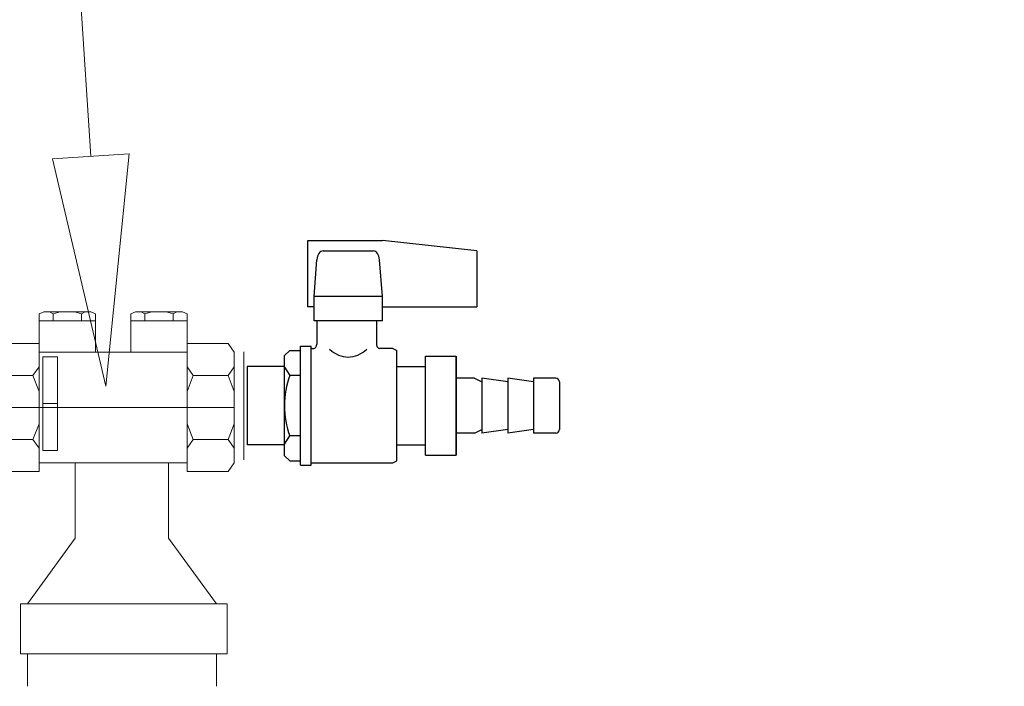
# Model space of a CAD drawing. Header units: centimetres. Extents: x -122 to 72759, y 3298 to 43172.
# Tile 202 of 243: x 31583 to 31610, y 17256 to 17274. Entities that reach past the tile are written whole.
import ezdxf
from ezdxf import colors
from ezdxf.entities.mleader import LeaderData, LeaderLine
from ezdxf.enums import TextEntityAlignment as Align
from ezdxf.math import Vec2, Vec3

# ---------------------------------------------------------------- set-up
doc = ezdxf.new("R2010")
doc.units = ezdxf.units.CM
doc.header["$MEASUREMENT"] = 0
doc.layers.get('0').update_dxf_attribs({"lineweight": 5})
doc.layers.add('IS_Text_Odbiornikow_Therm', color=7, linetype='Continuous', lineweight=5)
doc.layers.add('San_urządzenia', color=158, linetype='Continuous', lineweight=25)
doc.styles.add('CP_ATTR', font='ROMANS.SHX')
doc.styles.add('IS_KS_wewn_opis', font='ARIALN.TTF', dxfattribs={"width": 0.8, "height": 18})

# ---------------------------------------------------------------- blocks, each defined once
blk = doc.blocks.new('G$C2113ECFC')
for p, q in [((1.741, 2.697), (1.741, 4.502)), ((1.741, 4.502), (3.771, 4.502)), ((6.341, 4.22), (3.771, 4.502)), ((2.157, 4.22), (3.525, 4.22)), ((6.341, 4.22), (6.341, 2.697)), ((1.912, 2.979), (1.989, 3.974)), ((3.771, 2.979), (3.694, 3.974)), ((3.771, 2.979), (1.912, 2.979)), ((1.912, 2.316), (1.912, 2.979)), ((3.771, 2.316), (3.771, 2.979)), ((1.912, 2.697), (1.741, 2.697)), ((3.771, 2.697), (6.341, 2.697)), ((3.771, 2.316), (1.912, 2.316)), ((1.987, 2.316), (1.987, 1.677)), ((3.61, 2.316), (3.61, 1.677)), ((1.546, -1.617), (1.546, 1.621)), ((1.546, 1.621), (1.837, 1.621)), ((1.837, -1.617), (1.837, 1.621)), ((1.109, 1.367), (1.253, 1.502)), ((1.109, -1.362), (1.109, 1.367)), ((1.253, 1.502), (1.546, 1.502)), ((1.837, 1.559), (1.902, 1.559)), ((4.054, 1.559), (3.695, 1.559)), ((4.054, 1.559), (4.169, 1.502)), ((4.169, -1.498), (4.169, 1.502)), ((4.943, -1.343), (4.943, 1.347)), ((4.943, 1.347), (5.78, 1.347)), ((5.78, -1.343), (5.78, 1.347)), ((5.78, 1.347), (5.78, -1.343)), ((0.911, 1.067), (0.091, 1.067)), ((0.091, 1.067), (0.091, -1.063)), ((1.109, 1.067), (0.911, 1.067)), ((1.109, 1.048), (1.253, 0.827)), ((1.546, 0.827), (1.253, 0.827)), ((4.169, 1.067), (4.943, 1.067)), ((6.282, 0.752), (5.78, 0.752)), ((6.282, 0.752), (6.482, 0.652)), ((7.185, 0.652), (6.482, 0.752)), ((6.482, 0.752), (6.482, -0.748)), ((7.888, 0.652), (7.185, 0.752)), ((7.185, 0.752), (7.185, -0.748)), ((8.491, 0.752), (7.888, 0.752)), ((7.888, 0.752), (7.888, -0.748)), ((8.591, 0.652), (8.591, -0.648)), ((6.282, -0.748), (5.78, -0.748)), ((6.282, -0.748), (6.482, -0.648)), ((7.185, -0.648), (6.482, -0.748)), ((7.888, -0.648), (7.185, -0.748)), ((8.491, -0.748), (7.888, -0.748)), ((0.911, -1.063), (0.091, -1.063)), ((1.109, -1.063), (0.911, -1.063)), ((1.109, -1.043), (1.253, -0.822)), ((1.546, -0.822), (1.253, -0.822)), ((4.169, -1.063), (4.943, -1.063)), ((1.109, -1.362), (1.253, -1.498)), ((1.253, -1.498), (1.546, -1.498)), ((1.837, -1.554), (4.054, -1.554)), ((4.054, -1.554), (4.169, -1.498)), ((4.943, -1.343), (5.78, -1.343)), ((1.546, -1.617), (1.837, -1.617))]:
    blk.add_line(p, q)
for centre, major_axis, ratio, start_param, end_param in [((2.157, 3.938), (0, 0.282), 0.603731, 0, 1.443272), ((3.525, 3.938), (0, 0.282), 0.603731, -1.443272, 0), ((1.902, 1.677), (0, 0.118), 0.720857, 3.141593, 4.712389), ((3.695, 1.677), (0, 0.118), 0.720857, 1.570796, 3.141593), ((2.841, 2.584), (0, 1.258), 0.720857, 2.550148, 3.141593), ((2.841, 2.584), (0, 1.258), 0.720857, 3.141593, 3.733038), ((2.845, -0.003), (0, 2.079), 0.835296, 1.159975, 1.568122), ((8.491, 0.652), (-0.1, 0), 0.995833, -3.141593, -1.570796), ((2.845, 0.008), (0, 2.079), 0.835296, 1.57347, 1.981618), ((8.491, -0.648), (-0.1, 0), 0.995833, 1.570796, 3.141593)]:
    blk.add_ellipse(centre, major_axis=major_axis, ratio=ratio, start_param=start_param, end_param=end_param)
at = {"linetype": 'ByBlock', "style": 'CP_ATTR', "flags": 9}
for tag, p in [('OTHER', (0, 0)), ('WEIGHT', (0, 0)), ('VOLTAGE', (0, 0)), ('POWER', (0, 0)), ('FLOW', (0, 0)), ('TEMPERATURE', (0, 0)), ('PN', (0, 0)), ('CHARACTER', (0, 0)), ('ORDER-NO', (0, 0)), ('PRODUCT-TYPE', (0, 0)), ('ARTICLE', (0, 0)), ('PRODUCER', (0, 0)), ('NUMBER', (0, 0)), ('GROUP', (0, 0)), ('NAME', (0, 0)), ('DN', (0.001, 0))]:
    blk.add_attdef(tag, text='', height=0.00005, dxfattribs=at).set_placement(p, align=Align.MIDDLE_LEFT)
blk = doc.blocks.new('G$C47674F1A')
for p, q in [((-8.648, 4.35), (-8.862, 4.246)), ((-8.862, 3.936), (-8.862, 4.246)), ((-8.648, 4.35), (-6.511, 4.35)), ((-8.393, 4.35), (-8.221, 4.253)), ((-8.221, 4.253), (-7.904, 4.35)), ((-8.221, 3.936), (-8.221, 4.253)), ((-6.938, 4.253), (-7.255, 4.35)), ((-6.766, 4.35), (-6.938, 4.253)), ((-6.938, 3.936), (-6.938, 4.253)), ((-6.511, 4.35), (-6.297, 4.246)), ((-6.297, 3.936), (-6.297, 4.246)), ((-4.489, 4.35), (-4.703, 4.246)), ((-4.703, 3.936), (-4.703, 4.246)), ((-2.352, 4.35), (-4.489, 4.35)), ((-4.234, 4.35), (-4.062, 4.253)), ((-4.062, 4.253), (-3.745, 4.35)), ((-4.062, 3.936), (-4.062, 4.253)), ((-2.779, 4.253), (-3.096, 4.35)), ((-2.607, 4.35), (-2.779, 4.253)), ((-2.779, 3.936), (-2.779, 4.253)), ((-2.352, 4.35), (-2.138, 4.246)), ((-2.138, 3.936), (-2.138, 4.246)), ((-8.862, 2.9), (-8.862, 3.936)), ((-8.862, 3.936), (-6.297, 3.936)), ((-6.297, 3.936), (-6.297, 2.511)), ((-2.138, 3.936), (-4.703, 3.936)), ((-4.703, 3.936), (-4.703, 2.511)), ((-2.138, 2.9), (-2.138, 3.936)), ((-11, 2.511), (-10.724, 2.9)), ((-10.724, 2.9), (-8.862, 2.9)), ((-8.862, 2.511), (-8.862, 2.9)), ((-0.276, 2.9), (-2.138, 2.9)), ((-2.138, 2.511), (-2.138, 2.9)), ((0, 2.511), (-0.276, 2.9)), ((-11, -2.511), (-11, 2.527)), ((-11, 2.511), (-11, -2.511)), ((-8.862, 2.511), (-8.862, -2.9)), ((-2.138, 2.511), (-8.862, 2.511)), ((-8.695, -1.945), (-8.695, 2.295)), ((-8.695, 2.295), (-8.028, 2.295)), ((-8.028, 2.295), (-8.028, -1.945)), ((-2.138, 2.511), (-2.138, -2.9)), ((0, 2.511), (0, -2.511)), ((0.433, -2.378), (0.433, 2.534)), ((-11, 1.839), (-10.724, 1.45)), ((-8.862, 1.839), (-9.138, 1.45)), ((-2.138, 1.839), (-1.862, 1.45)), ((0, 1.839), (-0.276, 1.45)), ((-10.724, 1.45), (-11, 0.734)), ((-9.138, 1.45), (-10.724, 1.45)), ((-9.138, 1.45), (-8.862, 0.734)), ((-1.862, 1.45), (-2.138, 0.734)), ((-1.862, 1.45), (-0.276, 1.45)), ((-0.276, 1.45), (0, 0.734)), ((-11, 0), (0, 0)), ((-8.028, 0.175), (-8.695, 0.175)), ((-10.724, -1.45), (-11, -0.734)), ((-9.138, -1.45), (-8.862, -0.734)), ((-1.862, -1.45), (-2.138, -0.734)), ((-0.276, -1.45), (0, -0.734)), ((-11, -1.839), (-10.724, -1.45)), ((-9.138, -1.45), (-10.724, -1.45)), ((-8.862, -1.839), (-9.138, -1.45)), ((-2.138, -1.839), (-1.862, -1.45)), ((-1.862, -1.45), (-0.276, -1.45)), ((0, -1.839), (-0.276, -1.45)), ((-8.028, -1.945), (-8.695, -1.945)), ((-11, -2.511), (-10.724, -2.9)), ((-8.862, -2.511), (-2.138, -2.511)), ((0, -2.511), (-0.276, -2.9)), ((-10.724, -2.9), (-8.862, -2.9)), ((-0.276, -2.9), (-2.138, -2.9))]:
    blk.add_line(p, q)
at = {"linetype": 'ByBlock', "style": 'CP_ATTR', "text_generation_flag": 4, "flags": 9}
for tag in ['NAME', 'GROUP', 'NUMBER', 'PRODUCER', 'ARTICLE', 'PRODUCT-TYPE', 'ORDER-NO', 'CHARACTER', 'DN', 'PN', 'TEMPERATURE', 'FLOW', 'POWER', 'VOLTAGE', 'WEIGHT', 'OTHER']:
    blk.add_attdef(tag, text='', height=0.000005, dxfattribs=at).set_placement((-11.009, 0.003), align=Align.MIDDLE_LEFT)
at = {"style": 'CP_ATTR', "flags": 9}
for tag in ['NAME', 'PRODUCER', 'PRODUCT-TYPE', 'ARTICLE', 'FLOW', 'NUMBER', 'SYSTEM', 'FORM', 'SIZE', 'CHARACTER', 'ORDER-NO', 'GROUP', 'OTHER']:
    blk.add_attdef(tag, (-8.028, 0.175), '', height=0.00001, rotation=180, dxfattribs=at)
at = {"linetype": 'ByBlock', "style": 'CP_ATTR', "flags": 9}
for tag in ['OTHER', 'WEIGHT', 'VOLTAGE', 'POWER', 'FLOW', 'TEMPERATURE', 'PN', 'DN', 'CHARACTER', 'ORDER-NO', 'PRODUCT-TYPE', 'ARTICLE', 'PRODUCER', 'NUMBER', 'GROUP', 'NAME']:
    blk.add_attdef(tag, text='', height=0.000005, dxfattribs=at).set_placement((0.424, 0.074), align=Align.MIDDLE_LEFT)
at = {"linetype": 'ByBlock', "style": 'CP_ATTR', "text_generation_flag": 4, "flags": 9}
for tag in ['NAME', 'GROUP', 'NUMBER', 'PRODUCER', 'ARTICLE', 'PRODUCT-TYPE', 'ORDER-NO', 'CHARACTER', 'DN', 'PN', 'TEMPERATURE', 'FLOW', 'POWER', 'VOLTAGE', 'WEIGHT', 'OTHER']:
    blk.add_attdef(tag, text='', height=0.000005, rotation=180, dxfattribs=at).set_placement((-10.991, -0.003), align=Align.MIDDLE_LEFT)
blk = doc.blocks.new('G$CB5497DE1')
for p, q in [((1.295, -2.995, -25), (1.295, -5.044, -25)), ((3.837, -2.995, -25), (3.837, -5.044, -25)), ((1.295, -5.044, -25), (-0.006, -6.838, -25)), ((3.837, -5.044, -25), (5.138, -6.838, -25)), ((-0.006, -8.198, -25), (-0.006, -9.08, -25)), ((5.138, -8.198, -25), (5.138, -9.08, -25))]:
    blk.add_line(p, q)
at = {"elevation": -25}
blk.add_lwpolyline([(-0.195, -6.838), (5.432, -6.838), (5.432, -8.198), (-0.195, -8.198)], close=True, dxfattribs=at)
at = {"xscale": 0.6, "yscale": 0.6, "zscale": 0.6}
blk.add_blockref('G$C47674F1A', (5.626, -1.488, -25), dxfattribs=at)
at = {"layer": 'San_urządzenia', "linetype": 'Continuous', "lineweight": 0}
blk.add_blockref('G$C2113ECFC', (5.885, -1.441, -25), dxfattribs=at)
blk = doc.blocks.new('_ClosedBlank')
at = {"color": 0, "linetype": 'ByBlock', "lineweight": -2}
for p, q in [((-1, 0.1667), (0, 0)), ((-1, 0.1667), (-1, -0.1667)), ((0, 0), (-1, -0.1667))]:
    blk.add_line(p, q, dxfattribs=at)

msp = doc.modelspace()

# ---------------------------------------------------------------- block references
msp.add_blockref('G$CB5497DE1', (31582.97075, 17265.35095))

# ---------------------------------------------------------------- leaders
at = {"layer": 'IS_Text_Odbiornikow_Therm', "lineweight": 5}
ml = msp.add_multileader_mtext('Standard', dxfattribs=at)
ml.set_content('{\\W1;\\fTimes New Roman|b0|i0|c0|p0;16}', color=256, style='IS_KS_wewn_opis')
ml.set_leader_properties(color=256, linetype='ByLayer', lineweight=-1)
ml.set_arrow_properties(name='CLOSEDBLANK')
ml.build(insert=Vec2(0, 0))
ml.multileader.update_dxf_attribs({"text_left_attachment_type": 6, "text_right_attachment_type": 6, "dogleg_length": 5.01811, "arrow_head_size": 6.27263})
ctx = ml.context
ctx.base_point, ctx.char_height, ctx.arrow_head_size, ctx.landing_gap_size, ctx.plane_origin = Vec3(31588.61853, 17287.57087), 13, 6.27263, 1.25453, Vec3(31456.95463, 17152.64287)
ctx.left_attachment, ctx.right_attachment = 6, 6
notes = []
notes.append((ctx, [(1, (1, 1, 0), (31583.60043, 17287.57087), (1, 0), 5.01811, [(0, [(31585.09731, 17264.44657)], 0, [])])]))
ctx.mtext.insert, ctx.mtext.flow_direction = Vec3(31589.87306, 17300.79582), 5
for ctx, leaders in notes:
    for number, flags, end, landing, length, lines in leaders:
        leader = LeaderData()
        leader.index, (leader.has_last_leader_line, leader.has_dogleg_vector, leader.attachment_direction) = number, flags
        leader.last_leader_point, leader.dogleg_vector, leader.dogleg_length = Vec3(end), Vec3(landing), length
        for number, points, colour, breaks in lines:
            line = LeaderLine()
            line.index, line.vertices, line.color, line.breaks = number, Vec3.list(points), colors.encode_raw_color(colour), breaks
            leader.lines.append(line)
        ctx.leaders.append(leader)

doc.saveas('drawing.dxf')
